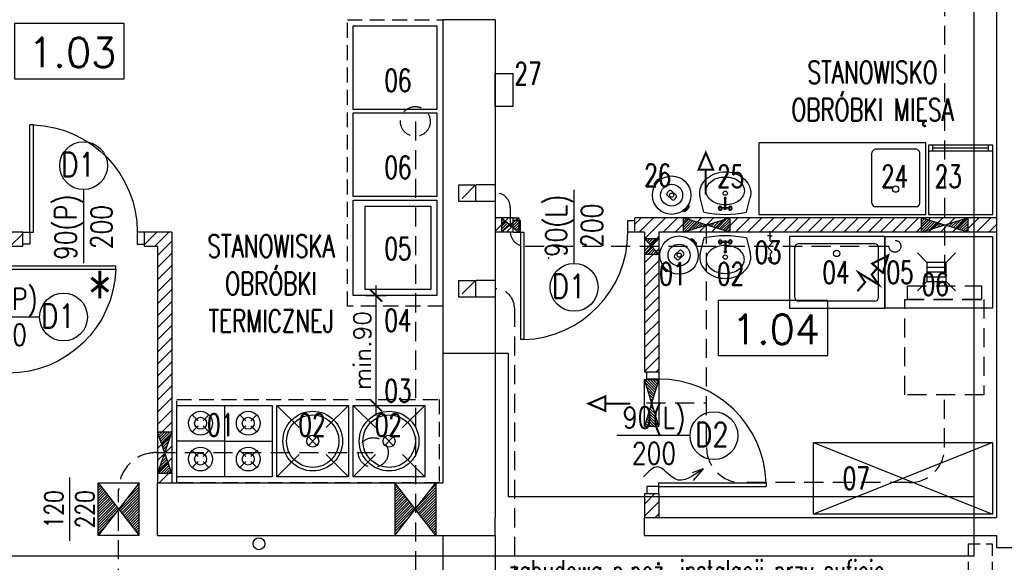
# Model space of a CAD drawing. Header units: millimetres. Extents: x 31969 to 285678, y -69766 to -1123.
# Tile 172 of 176: x 183471 to 184296, y -10224 to -9769. Entities that reach past the tile are written whole.
import ezdxf
from ezdxf.enums import TextEntityAlignment as Align
from ezdxf.lldxf.tags import DXFTag

# ---------------------------------------------------------------- set-up
doc = ezdxf.new("R2010")
doc.units = ezdxf.units.MM
doc.linetypes.add('HIDDEN', pattern=[0.375, 0.25, -0.125])
doc.linetypes.add('KRE_16_8', pattern=[24, 16, -8])
for name, color, linetype in [('a- wentylacja Łukasza 2', 118, 'Continuous'), ('a-biblioteka', 251, 'Continuous'), ('a-opis 1', 3, 'Continuous'), ('a-opis 3', 15, 'Continuous'), ('a-opis stolarki 1', 3, 'Continuous'), ('a-opis stolarki 2', 1, 'Continuous'), ('a-opis technologii 2', 12, 'Continuous'), ('a-przekrój 1', 3, 'Continuous'), ('a-przekrój 2', 251, 'Continuous'), ('a-przerywana', 250, 'HIDDEN'), ('a-stolarka drzwiowa', 3, 'Continuous'), ('a-stolarka okienna', 3, 'Continuous'), ('a-wentylacja', 3, 'Continuous'), ('a-wyposażenie', 84, 'Continuous'), ('a-ściany działowe projektowane', 5, 'Continuous'), ('a-ściany istniejące murowane', 6, 'Continuous')]:
    doc.layers.add(name, color=color, linetype=linetype)
doc.styles.add('MAREK', font='simplex.shx')
doc.styles.add('RS01507', font='romans.shx', dxfattribs={"width": 0.7, "height": 0.15})
doc.styles.add('WYMIAR', font='romans.shx', dxfattribs={"width": 0.8})
tags = doc.linetypes.add('DASHED', pattern=[0.75, 0.5, -0.25]).pattern_tags.tags
tags[6:7] = [DXFTag(74, 4), DXFTag(75, 0), DXFTag(340, '0'), DXFTag(46, 1.0), DXFTag(50, 0.0), DXFTag(44, 0.0), DXFTag(45, 0.0)]
tags[4:5] = [DXFTag(74, 4), DXFTag(75, 0), DXFTag(340, '0'), DXFTag(46, 1.0), DXFTag(50, 0.0), DXFTag(44, 0.0), DXFTag(45, 0.0)]
doc.dimstyles.new('MAREK', dxfattribs={"dimscale": 0.85, "dimtxt": 17, "dimasz": 12, "dimexe": 10, "dimexo": 0.625, "dimgap": 5, "dimtad": 1, "dimdec": 1, "dimdsep": 46, "dimtxsty": 'MAREK', "dimblk1": 'ARCHTICK', "dimblk2": 'ARCHTICK', "dimsah": 1, "dimcen": 2.5, "dimdle": 10, "dimadec": 0, "dimazin": 0, "dimtfac": 1, "dimtdec": 1, "dimtmove": 1, "dimatfit": 3, "dimldrblk": 'ARCHTICK', "dimfxl": 10, "dimfxlon": 1, "dimtolj": 1, "dimtzin": 0, "dimarcsym": 0})
pattern_1 = [(45, (40748.734, 0), (-5.05139407, 5.05139407), [])]
pattern_2 = [(45, (40748.734, 0), (-1.122532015, 1.122532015), [])]

# ---------------------------------------------------------------- blocks, each defined once
blk = doc.blocks.new('A$C42BE72CD')
at = {"layer": 'a-stolarka drzwiowa'}
for p, q in [((6, 99.95), (0, 99.95)), ((6, 89.95), (6, 99.95)), ((96, 89.95), (96, 99.95)), ((96, 99.95), (102, 99.95)), ((0, 89.95), (6, 89.95)), ((6, 89.95), (9, 89.95)), ((6, 89.95), (6, 0)), ((9, 89.95), (9, 0)), ((102, 89.95), (96, 89.95)), ((9, 0), (6, 0))]:
    blk.add_line(p, q, dxfattribs=at)
at = {"layer": 'a-stolarka drzwiowa', "linetype": 'DASHED', "lineweight": 25, "ltscale": 20}
blk.add_arc((6, 89.95), 90, 271.91021, 0, dxfattribs=at)
blk = doc.blocks.new('_ARCHTICK')
at = {"color": 0, "linetype": 'ByBlock', "const_width": 0.15}
blk.add_lwpolyline([(-0.5, -0.5), (0.5, 0.5)], dxfattribs=at)
blk = doc.blocks.new('*D838')
at = {"layer": 'a-wyposażenie', "color": 0, "lineweight": -2}
for p, q in [((183769.81, -9991.6), (183769.81, -10100.6)), ((183761.31, -10000.1), (183778.31, -10000.1)), ((183761.31, -10092.1), (183778.31, -10092.1))]:
    blk.add_line(p, q, dxfattribs=at)
at = {"layer": 'DEFPOINTS', "color": 0, "ltscale": 100}
for p in [(183760.77, -10000.1), (183760.77, -10092.1), (183769.81, -10092.1)]:
    blk.add_point(p, dxfattribs=at)
at = {"layer": 'a-wyposażenie', "color": 0, "lineweight": -2, "ltscale": 100, "xscale": 10.2, "yscale": 10.2, "zscale": 10.2}
for p, rotation in [((183769.81, -10000.1), 90), ((183769.81, -10092.1), 270)]:
    blk.add_blockref('_ARCHTICK', p, dxfattribs=dict(at, rotation=rotation))
at = {"layer": 'a-wyposażenie', "color": 0, "ltscale": 100, "insert": (183758.33, -10046.1), "char_height": 14.45, "attachment_point": 5, "rotation": 90, "style": 'MAREK', "bg_fill": 3, "box_fill_scale": 1.1, "bg_fill_color": 257, "bg_fill_transparency": 0}
blk.add_mtext('\\A1;min.90', dxfattribs=at)

msp = doc.modelspace()

# ---------------------------------------------------------------- hatches: boundary and pattern name
at = {"layer": 'a- wentylacja Łukasza 2'}
h = msp.add_hatch(dxfattribs=at)
h.set_pattern_fill('LINE', color=256, scale=0.5, angle=45)
h.set_pattern_definition(pattern_2)
h.paths.add_polyline_path([(183882.31, -9941.1), (183875.06, -9935.1), (183875.06, -9947.1)])
h.paths.add_polyline_path([(183884.81, -9939.03), (183882.31, -9941.1), (183884.81, -9943.16)])
h.paths.add_polyline_path([(183889.56, -9937.1), (183887.14, -9937.1), (183884.81, -9939.03), (183884.81, -9943.16), (183889.56, -9947.1)])
h.paths.add_polyline_path([(183889.56, -9935.1), (183887.14, -9937.1), (183889.56, -9937.1)])
h = msp.add_hatch(dxfattribs=at)
h.set_pattern_fill('LINE', color=256, scale=0.5, angle=45)
h.set_pattern_definition([(45, (40549.3696, 0), (-1.122532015, 1.122532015), [])])
h.paths.add_polyline_path([(184027.3, -9935.1), (184046.8, -9941.1), (184027.3, -9947.1)])
h.paths.add_polyline_path([(184066.3, -9947.1), (184066.3, -9935.1), (184046.8, -9941.1)])
h = msp.add_hatch(dxfattribs=at)
h.set_pattern_fill('LINE', color=256, scale=0.5, angle=45)
h.set_pattern_definition(pattern_2)
h.paths.add_polyline_path([(184226.66, -9935.1), (184246.16, -9941.1), (184226.66, -9947.1)])
h.paths.add_polyline_path([(184265.66, -9947.1), (184265.66, -9935.1), (184246.16, -9941.1)])
h = msp.add_hatch(dxfattribs=at)
h.set_pattern_fill('LINE', color=256, scale=0.5, angle=45)
h.set_pattern_definition(pattern_2)
h.paths.add_polyline_path([(183994.81, -9952.3), (184000.81, -9958.8), (184006.81, -9952.3)])
h.paths.add_polyline_path([(183994.81, -9965.3), (184000.81, -9958.8), (184006.81, -9965.3)])
h = msp.add_hatch(dxfattribs=at)
h.set_pattern_fill('LINE', color=256, scale=0.5, angle=135)
h.set_pattern_definition([(135, (174059.7091, -153587.4761), (-1.122532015, -1.122532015), [])])
h.paths.add_polyline_path([(183994.81, -10109.55), (184000.81, -10090.05), (184006.81, -10109.55)])
h.paths.add_polyline_path([(183994.81, -10070.55), (184000.81, -10090.05), (184006.81, -10070.55)])
h = msp.add_hatch(dxfattribs=at)
h.set_pattern_fill('LINE', color=256, scale=0.5, angle=45)
h.set_pattern_definition(pattern_2)
h.paths.add_polyline_path([(183586.81, -10114.42), (183592.81, -10131.67), (183598.81, -10114.42)])
h.paths.add_polyline_path([(183586.81, -10148.92), (183592.81, -10131.67), (183598.81, -10148.92)])
h = msp.add_hatch(dxfattribs=at)
h.set_pattern_fill('LINE', color=256, scale=0.5, angle=45)
h.set_pattern_definition(pattern_2)
h.paths.add_polyline_path([(183571.47, -10201.1), (183571.47, -10157.1), (183554.22, -10179.1)])
h.paths.add_polyline_path([(183536.97, -10201.1), (183536.97, -10157.1), (183554.19, -10179.06), (183554.19, -10179.14)])
h = msp.add_hatch(dxfattribs=at)
h.set_pattern_fill('LINE', color=256, scale=0.5, angle=45)
h.set_pattern_definition(pattern_2)
h.paths.add_polyline_path([(183820.05, -10201.1), (183820.05, -10157.1), (183802.8, -10179.1)])
h.paths.add_polyline_path([(183785.55, -10157.1), (183802.8, -10179.1), (183785.55, -10201.1)])
at = {"layer": 'a-przekrój 2', "ltscale": 0.1}
h = msp.add_hatch(dxfattribs=at)
h.set_pattern_fill('LINE', color=256, scale=2.25, angle=45)
h.set_pattern_definition(pattern_1)
h.paths.add_polyline_path([(184289.81, -9935.1), (184271.06, -9935.1), (184271.06, -9947.1), (184289.81, -9947.1)])
h.paths.add_polyline_path([(184271.06, -9935.1), (184189.81, -9935.1), (184189.81, -9947.1), (184271.06, -9947.1)])
h.paths.add_polyline_path([(184181.81, -9941.1), (184097.81, -9941.1), (184097.81, -9947.1), (184181.81, -9947.1)])
h.paths.add_polyline_path([(184181.81, -9935.1), (184097.81, -9935.1), (184097.81, -9941.1), (184181.81, -9941.1)])
h.paths.add_polyline_path([(184189.81, -9935.1), (184181.81, -9935.1), (184181.81, -9947.1), (184189.81, -9947.1)])
h.paths.add_polyline_path([(184097.81, -9935.1), (184089.81, -9935.1), (184089.81, -9947.1), (184097.81, -9947.1)])
h.paths.add_polyline_path([(184089.81, -9935.1), (183986.81, -9935.1), (183986.81, -9947.1), (184089.81, -9947.1)])
h.paths.add_polyline_path([(183884.81, -9935.1), (183869.81, -9935.1), (183869.81, -9947.1), (183884.81, -9947.1)])
h = msp.add_hatch(dxfattribs=at)
h.set_pattern_fill('LINE', color=256, scale=2.25, angle=45)
h.set_pattern_definition(pattern_1)
h.paths.add_polyline_path([(183586.81, -10157.1), (183598.81, -10157.1), (183598.81, -9947.1), (183575.81, -9947.1), (183575.81, -9959.1), (183586.81, -9959.1)])
h.paths.add_polyline_path([(183449.81, -9947.1), (183449.81, -9969.1), (183461.81, -9969.1), (183461.81, -9959.1), (183473.81, -9959.1), (183473.81, -9947.1)])
h.paths.add_polyline_path([(183344.81, -9959.1), (183344.81, -9947.1), (183205.81, -9947.1), (183205.81, -9959.1)])
edge = h.paths.add_edge_path()
edge.add_line((183461.81, -10071.1), (183449.81, -10071.1))
edge.add_line((183449.81, -10071.1), (183449.81, -10139.37))
edge.add_ellipse((183450.99, -10143.25), major_axis=(-9.4, 0), ratio=0.416668, start_angle=82.76513, end_angle=277.23487, ccw=False)
edge.add_line((183449.81, -10147.14), (183449.81, -10157.1))
edge.add_line((183449.81, -10157.1), (183461.81, -10157.1))
edge.add_line((183461.81, -10157.1), (183461.81, -10071.1))
edge = h.paths.add_edge_path(flags=17)
edge.add_ellipse((183450.99, -10143.25), major_axis=(-9.4, 0), ratio=0.416668, start_angle=82.76513, end_angle=277.23487)
edge.add_line((183449.81, -10139.37), (183449.81, -10147.14))
h = msp.add_hatch(dxfattribs=at)
h.set_pattern_fill('LINE', color=256, scale=2.25, angle=45)
h.set_pattern_definition(pattern_1)
h.paths.add_polyline_path([(184006.81, -9947.1), (183994.81, -9947.1), (183994.81, -10064.1), (184006.81, -10064.1)])
h.paths.add_polyline_path([(184006.81, -10168.61), (183994.81, -10168.61), (183994.81, -10186.1), (184006.81, -10186.1)])
h.paths.add_polyline_path([(184006.81, -10166.1), (183994.81, -10166.1), (183994.81, -10168.61), (184006.81, -10168.61)])

# ---------------------------------------------------------------- linework, layer by layer
at = {"layer": 'a- wentylacja Łukasza 2', "linetype": 'KRE_16_8'}
for p, q in [((184246.16, -9534.1), (184246.16, -9991.84)), ((183802.8, -9854.21), (183802.8, -10294.6)), ((183882.31, -9926.39), (183882.31, -9947.1)), ((184046.8, -10124.34), (184046.8, -9935.1)), ((183894.81, -9958.8), (184204.64, -9958.8)), ((183885.81, -10010.38), (183885.79, -10413.27)), ((183996.44, -10090.05), (184046.8, -10090.05)), ((184246.16, -10127.34), (184246.11, -10083.34)), ((183585.69, -10131.67), (183767.53, -10131.67)), ((183554.19, -10677.11), (183554.19, -10163.17)), ((184216.66, -10156.84), (184079.3, -10156.84))]:
    msp.add_line(p, q, dxfattribs=at)
at = {"layer": 'a- wentylacja Łukasza 2'}
for p, q in [((183875.06, -9935.1), (183875.06, -9947.1)), ((183875.06, -9935.1), (183889.56, -9947.1)), ((183889.56, -9935.1), (183875.06, -9947.1)), ((183884.81, -9935.1), (183889.56, -9935.1)), ((183889.56, -9935.1), (183889.56, -9947.1)), ((184027.3, -9935.1), (184027.3, -9947.1)), ((184027.3, -9947.1), (184066.3, -9935.1)), ((184066.3, -9947.1), (184027.3, -9935.1)), ((184066.3, -9935.1), (184066.3, -9947.1)), ((184226.66, -9935.1), (184226.66, -9947.1)), ((184226.66, -9947.1), (184265.66, -9935.1)), ((184265.66, -9947.1), (184226.66, -9935.1)), ((184265.66, -9935.1), (184265.66, -9947.1)), ((183994.81, -9952.3), (184006.81, -9952.3)), ((184006.81, -9952.3), (183994.81, -9965.3)), ((184006.81, -9965.3), (183994.81, -9952.3)), ((183994.81, -9965.3), (184006.81, -9965.3)), ((184006.81, -10109.55), (183994.81, -10070.55)), ((183994.81, -10070.55), (184006.81, -10070.55)), ((184006.81, -10070.55), (183994.81, -10109.55)), ((183994.81, -10109.55), (183994.81, -10070.55)), ((184006.81, -10070.55), (184006.81, -10109.55)), ((183598.81, -10148.92), (183586.81, -10114.42)), ((183586.81, -10114.42), (183598.81, -10114.42)), ((183598.81, -10114.42), (183586.81, -10148.92)), ((183994.81, -10109.55), (184006.81, -10109.55)), ((183586.81, -10148.92), (183598.81, -10148.92)), ((183571.47, -10157.1), (183536.97, -10201.1)), ((183536.97, -10201.1), (183536.97, -10157.1)), ((183536.97, -10157.1), (183571.47, -10201.1)), ((183536.97, -10157.1), (183571.47, -10157.1)), ((183571.47, -10201.1), (183571.47, -10157.1)), ((183820.05, -10201.1), (183785.55, -10157.1)), ((183785.55, -10157.1), (183785.55, -10201.1)), ((183785.55, -10201.1), (183820.05, -10157.1)), ((183820.05, -10157.1), (183820.05, -10201.1)), ((183571.47, -10201.1), (183536.97, -10201.1))]:
    msp.add_line(p, q, dxfattribs=at)
at = {"layer": 'a- wentylacja Łukasza 2', "linetype": 'DASHED', "ltscale": 0.009}
for q in [(184034.68, -10148.58), (184035.58, -10155.11)]:
    msp.add_line((184043.86, -10145.23), q, dxfattribs=at)
at = {"layer": 'a- wentylacja Łukasza 2', "ltscale": 0.5, "const_width": 1.74}
for points in [[(184046.15, -9915.48), (184046.15, -9894.55), (184052.3, -9894.55), (184046.15, -9880.46), (184040.17, -9894.55), (184046.15, -9894.55)], [(184173.22, -9996.44), (184179.65, -9988.97), (184174.22, -9980.88), (184191.06, -9991.03), (184185.17, -9982.55), (184189.88, -9977.08), (184194.5, -9981.05), (184198.98, -9966.51), (184185.57, -9973.37), (184189.88, -9977.08)], [(183982.98, -10090.7), (183962.04, -10090.7), (183962.04, -10084.54), (183947.96, -10090.7), (183962.04, -10096.68), (183962.04, -10090.7)]]:
    msp.add_lwpolyline(points, dxfattribs=at)
at = {"layer": 'a- wentylacja Łukasza 2', "linetype": 'KRE_16_8'}
for points in [[(184277.16, -10003.34), (184215.16, -10003.34), (184215.16, -9991.84), (184277.16, -9991.84)], [(184213.06, -10003.34), (184279.16, -10003.34), (184279.16, -10083.34), (184213.06, -10083.34)]]:
    msp.add_lwpolyline(points, close=True, dxfattribs=at)
for centre, radius in [((183802.8, -9854.21), 12.5), ((184204.64, -9958.8), 5), ((183767.53, -10131.67), 12.5)]:
    msp.add_circle(centre, radius, dxfattribs=at)
for centre, radius, start, end in [((183869.81, -9926.39), 12.5, 0, 90), ((183894.81, -9946.3), 12.5, 180, 270), ((183869.81, -10010.38), 16, 0, 90), ((184076.3, -10127.34), 29.5, 180, 270), ((184216.66, -10127.34), 29.5, 270, 0), ((183585.69, -10163.17), 31.5, 90, 180)]:
    msp.add_arc(centre, radius, start, end, dxfattribs=at)
at = {"layer": 'a- wentylacja Łukasza 2', "linetype": 'DASHED', "ltscale": 0.009}
msp.add_spline([(184043.86, -10145.23), (184020.33, -10153.8), (184005.97, -10143.74), (183994.07, -10152.07)], degree=3, dxfattribs=at)
at = {"layer": 'a- wentylacja Łukasza 2', "linetype": 'KRE_16_8'}
msp.add_point((183914.31, -9968.8), dxfattribs=at)
at = {"layer": 'a-biblioteka', "linetype": 'DASHED', "lineweight": 25, "ltscale": 20}
for p, q in [((183825.81, -10201.1), (183825.81, -10360.1)), ((183869.81, -10201.1), (183869.81, -10360.1))]:
    msp.add_line(p, q, dxfattribs=at)
at = {"layer": 'a-opis 3'}
for points in [[(183558.79, -9772.18), (183466.87, -9772.18), (183466.87, -9818.42), (183558.79, -9818.42)], [(184148.34, -10004.19), (184056.43, -10004.19), (184056.43, -10050.42), (184148.34, -10050.42)]]:
    msp.add_lwpolyline(points, close=True, dxfattribs=at)
at = {"layer": 'a-opis stolarki 1'}
for p, q in [((183524.81, -9911.28), (183524.81, -9972.93)), ((183935.81, -9973.14), (183935.81, -9911.48)), ((183487.94, -10018.1), (183426.65, -10018.1)), ((184032.94, -10117.47), (183971.65, -10117.47)), ((183513.07, -10152.54), (183513.07, -10205.65))]:
    msp.add_line(p, q, dxfattribs=at)
at = {"layer": 'a-opis stolarki 2'}
for centre in [(183524.81, -9891.23), (183935.81, -9993.18), (183507.99, -10018.1), (184052.99, -10117.47)]:
    msp.add_circle(centre, 20.05, dxfattribs=at)
at = {"layer": 'a-przekrój 1', "ltscale": 100}
msp.add_circle((183671.77, -10208.06), 5, dxfattribs=at)
at = {"layer": 'a-przerywana', "color": 3, "ltscale": 40}
for p, q in [((184266.03, -10208.1), (184266.03, -10354.1)), ((184266.03, -10208.1), (184286.03, -10208.1)), ((184286.03, -10208.1), (184286.03, -10354.1))]:
    msp.add_line(p, q, dxfattribs=at)
at = {"layer": 'a-stolarka okienna', "linetype": 'DASHED', "lineweight": 25, "ltscale": 40}
for p, q in [((184271.06, -10218.55), (184271.06, -9666.47)), ((183825.81, -10048.38), (183880.47, -10048.38)), ((183880.47, -10048.38), (183880.47, -10168.61)), ((183880.47, -10168.61), (184271.06, -10168.61)), ((184271.06, -10218.55), (181404.83, -10218.55))]:
    msp.add_line(p, q, dxfattribs=at)
at = {"layer": 'a-wentylacja', "linetype": 'KRE_16_8'}
for p, q in [((183853.31, -9907.38), (183839.31, -9921.38)), ((183869.81, -9907.38), (183853.31, -9907.38)), ((183869.81, -9921.38), (183853.31, -9921.38)), ((183853.31, -9987.38), (183839.31, -10001.38)), ((183869.81, -9987.38), (183853.31, -9987.38)), ((183869.81, -10001.38), (183853.31, -10001.38))]:
    msp.add_line(p, q, dxfattribs=at)
for points in [[(183853.31, -9921.38), (183839.31, -9921.38), (183839.31, -9907.38), (183853.31, -9907.38)], [(183853.31, -10001.38), (183839.31, -10001.38), (183839.31, -9987.38), (183853.31, -9987.38)]]:
    msp.add_lwpolyline(points, close=True, dxfattribs=at)
at = {"layer": 'a-wyposażenie'}
for p, q in [((184232.69, -9874), (184232.69, -9932.07)), ((184286.69, -9874), (184232.69, -9874)), ((184236.32, -9879), (184236.32, -9874)), ((184283.06, -9879), (184283.06, -9874)), ((184286.69, -9932.07), (184286.69, -9874)), ((184185.39, -9922.66), (184185.39, -9880.57)), ((184222.39, -9877.57), (184188.39, -9877.57)), ((184225.39, -9922.66), (184225.39, -9880.57)), ((184286.69, -9879), (184232.69, -9879)), ((184283.06, -9876.5), (184236.32, -9876.5)), ((184005.68, -9902.95), (184003.37, -9905.51)), ((184006.13, -9903.36), (184003.82, -9905.92)), ((184015.24, -9912.54), (184013.83, -9914.11)), ((184013.94, -9916.2), (184017.84, -9919.71)), ((184021.24, -9915.94), (184017.33, -9912.43)), ((184019.93, -9919.6), (184021.35, -9918.03)), ((184044.62, -9930.34), (184041.51, -9917.93)), ((184061.76, -9919), (184061.76, -9918.51)), ((184061.98, -9926.98), (184061.98, -9919)), ((184062.94, -9926.98), (184062.94, -9919)), ((184063.16, -9919), (184063.16, -9918.51)), ((184080.3, -9930.34), (184083.41, -9917.93)), ((184031.29, -9926), (184028.98, -9928.56)), ((184031.74, -9926.41), (184029.43, -9928.97)), ((184061.98, -9926.29), (184059.26, -9926.49)), ((184061.98, -9927.68), (184059.26, -9927.47)), ((184065.66, -9926.49), (184062.94, -9926.29)), ((184065.66, -9927.47), (184062.94, -9927.68)), ((184222.39, -9925.66), (184188.39, -9925.66)), ((184232.69, -9932.07), (184286.69, -9932.07)), ((184099.74, -9946.1), (184099.85, -9954.07)), ((184037.53, -9956.19), (184035.23, -9953.63)), ((184037.99, -9955.79), (184035.68, -9953.22)), ((184044.62, -9951.86), (184041.51, -9964.27)), ((184061.98, -9954.52), (184059.26, -9954.72)), ((184061.98, -9955.91), (184059.26, -9955.7)), ((184061.98, -9955.21), (184061.98, -9963.19)), ((184065.66, -9954.72), (184062.94, -9954.52)), ((184062.94, -9955.21), (184062.94, -9963.19)), ((184065.66, -9955.7), (184062.94, -9955.91)), ((184080.3, -9951.86), (184083.41, -9964.27)), ((184099.79, -9950.08), (184097.78, -9950.11)), ((184101.79, -9955.95), (184098.02, -9959.83)), ((184099.79, -9950.08), (184101.81, -9950.05)), ((184099.85, -9954.07), (184101.79, -9955.95)), ((184196.29, -9950.68), (184116.29, -9950.68)), ((184116.29, -9950.68), (184116.29, -10010.68)), ((184187.8, -9956.78), (184123.8, -9956.78)), ((184196.29, -9950.68), (184196.29, -10010.68)), ((184196.29, -10010.68), (184196.29, -9950.68)), ((184020.18, -9965.99), (184024.08, -9962.48)), ((184027.48, -9966.25), (184023.58, -9969.77)), ((184026.17, -9962.59), (184027.59, -9964.16)), ((184061.76, -9963.19), (184061.76, -9963.68)), ((184063.16, -9963.19), (184063.16, -9963.68)), ((184101.9, -9963.6), (184098.02, -9959.83)), ((184100.01, -9965.54), (184101.9, -9963.6)), ((184100.01, -9965.54), (184100.06, -9968.44)), ((184120.8, -10001.78), (184120.8, -9959.78)), ((184190.8, -10001.78), (184190.8, -9959.78)), ((184223.44, -9964.28), (184231.44, -9972.28)), ((184247.44, -9972.28), (184255.44, -9964.28)), ((184021.49, -9969.66), (184020.07, -9968.08)), ((184098.5, -9968.46), (184101.61, -9968.42)), ((184100.11, -9972.33), (184098.5, -9968.46)), ((184100.11, -9972.33), (184101.61, -9968.42)), ((184247.44, -9972.28), (184231.44, -9972.28)), ((184231.44, -9972.28), (184231.44, -9988.28)), ((184247.44, -9988.28), (184247.44, -9972.28)), ((184011.92, -9979.24), (184009.62, -9976.68)), ((184012.37, -9978.84), (184010.07, -9976.27)), ((184231.44, -9976.28), (184247.44, -9976.28)), ((184231.44, -9980.28), (184247.44, -9980.28)), ((184223.44, -9996.28), (184231.44, -9988.28)), ((184231.44, -9984.28), (184247.44, -9984.28)), ((184231.44, -9988.28), (184247.44, -9988.28)), ((184247.44, -9988.28), (184255.44, -9996.28)), ((184187.8, -10004.78), (184123.8, -10004.78)), ((184116.29, -10010.68), (184196.29, -10010.68)), ((183642.81, -10092.1), (183642.81, -10152.1)), ((183705.49, -10110.78), (183686.81, -10092.1)), ((183728.12, -10110.78), (183746.81, -10092.1)), ((183769.49, -10110.78), (183750.81, -10092.1)), ((183792.12, -10110.78), (183810.81, -10092.1)), ((183615.73, -10100.03), (183620.68, -10104.98)), ((183629.88, -10100.03), (183624.93, -10104.98)), ((183655.73, -10100.03), (183660.68, -10104.98)), ((183669.88, -10100.03), (183664.93, -10104.98)), ((183620.68, -10109.22), (183615.73, -10114.17)), ((183624.93, -10109.22), (183629.88, -10114.17)), ((183660.68, -10109.22), (183655.73, -10114.17)), ((183664.93, -10109.22), (183669.88, -10114.17)), ((183642.81, -10122.1), (183602.81, -10122.1)), ((183642.81, -10122.1), (183682.81, -10122.1)), ((183713.27, -10125.63), (183720.34, -10118.56)), ((183720.34, -10125.63), (183713.27, -10118.56)), ((183777.27, -10125.63), (183784.34, -10118.56)), ((183784.34, -10125.63), (183777.27, -10118.56)), ((183615.73, -10130.03), (183620.68, -10134.98)), ((183629.88, -10130.03), (183624.93, -10134.98)), ((183655.73, -10130.03), (183660.68, -10134.98)), ((183669.88, -10130.03), (183664.93, -10134.98)), ((184286.46, -10123.18), (184136.46, -10183.18)), ((184136.46, -10123.18), (184286.46, -10183.18)), ((183620.68, -10139.22), (183615.73, -10144.17)), ((183624.93, -10139.22), (183629.88, -10144.17)), ((183660.68, -10139.22), (183655.73, -10144.17)), ((183664.93, -10139.22), (183669.88, -10144.17)), ((183686.81, -10152.1), (183705.49, -10133.41)), ((183746.81, -10152.1), (183728.12, -10133.41)), ((183750.81, -10152.1), (183769.49, -10133.41)), ((183810.81, -10152.1), (183792.12, -10133.41))]:
    msp.add_line(p, q, dxfattribs=at)
at = {"layer": 'a-wyposażenie', "linetype": 'HIDDEN', "ltscale": 50}
for points in [[(183745.81, -10009.1), (183745.81, -9769.1), (183825.81, -9769.1), (183825.81, -10009.1)], [(183602.81, -10087.1), (183822.81, -10087.1), (183822.81, -10157.1), (183602.81, -10157.1)]]:
    msp.add_lwpolyline(points, close=True, dxfattribs=at)
at = {"layer": 'a-wyposażenie'}
for points in [[(183750.77, -9844.1), (183750.77, -9774.1), (183820.77, -9774.1), (183820.77, -9844.1)], [(183884.51, -9814.13), (183884.51, -9841.65), (183869.81, -9841.65), (183869.81, -9814.13)], [(183750.77, -9917.1), (183750.77, -9847.1), (183820.77, -9847.1), (183820.77, -9917.1)], [(184230.63, -9932.1), (184230.63, -9872.1), (184090.63, -9872.1), (184090.63, -9932.1)], [(184196.29, -9950.68), (184286.29, -9950.68), (184286.29, -10010.68), (184196.29, -10010.68)], [(183682.81, -10092.1), (183682.81, -10152.1), (183602.81, -10152.1), (183602.81, -10092.1)], [(183686.81, -10152.1), (183686.81, -10092.1), (183746.81, -10092.1), (183746.81, -10152.1)], [(183750.81, -10152.1), (183750.81, -10092.1), (183810.81, -10092.1), (183810.81, -10152.1)], [(184286.46, -10123.18), (184286.46, -10183.18), (184136.46, -10183.18), (184136.46, -10123.18)]]:
    msp.add_lwpolyline(points, close=True, dxfattribs=at)
for points in [[(184041.06, -9914.28, -0.115836), (184042.62, -9907.63, -0.104065), (184047.33, -9901.67, -0.09084), (184054.1, -9897.85, -0.083285), (184062.46, -9896.45, -0.083285), (184070.82, -9897.85, -0.09084), (184077.6, -9901.67, -0.104065), (184082.3, -9907.63, -0.115836), (184083.87, -9914.28, -0.061594), (184083.41, -9917.93, -0.104065)], [(184061.98, -9924.07, -0.067885), (184056.12, -9923.14, -0.084294), (184051.11, -9920.65, -0.106458), (184047.54, -9916.65, -0.130058), (184046.41, -9912.39, -0.130058), (184047.54, -9908.12, -0.106458), (184051.11, -9904.12, -0.084294), (184056.12, -9901.64, -0.073345), (184062.46, -9900.7, -0.073345), (184068.81, -9901.64, -0.084294), (184073.81, -9904.12, -0.106458), (184077.39, -9908.12, -0.130058), (184078.51, -9912.39, -0.130058), (184077.39, -9916.65, -0.106458), (184073.81, -9920.65, -0.084294), (184068.81, -9923.14, -0.067885), (184062.94, -9924.07, -0.067885)], [(184041.51, -9917.93, -0.061594), (184041.06, -9914.28, -0.115836)], [(184063.16, -9918.51, 0.104546), (184063.11, -9918.26, 0.100796), (184062.96, -9918.04, 0.095911), (184062.73, -9917.9, 0.09272), (184062.46, -9917.85, 0.09272), (184062.19, -9917.9, 0.095911), (184061.96, -9918.04, 0.100796), (184061.81, -9918.26, 0.104546), (184061.76, -9918.51, 0.104546)], [(184062.94, -9919.49, 0.009141), (184062.96, -9919.47, 0.100796), (184063.11, -9919.25, 0.104546), (184063.16, -9919, 0.104546), (184063.11, -9918.75, 0.100796), (184062.96, -9918.54, 0.095911), (184062.73, -9918.4, 0.09272), (184062.46, -9918.35, 0.09272), (184062.19, -9918.4, 0.095911), (184061.96, -9918.54, 0.100796), (184061.81, -9918.75, 0.104546), (184061.76, -9919, 0.104546), (184061.81, -9919.25, 0.100796), (184061.96, -9919.47, 0.009141), (184061.98, -9919.49, 0.09272)], [(184062.94, -9919, 0.104546), (184062.91, -9918.85, 0.100796), (184062.8, -9918.7, 0.095911), (184062.65, -9918.61, 0.09272), (184062.46, -9918.57, 0.09272), (184062.27, -9918.61, 0.095911), (184062.12, -9918.7, 0.100796), (184062.02, -9918.85, 0.104546), (184061.98, -9919, 0.104546)], [(184061.98, -9958.13, 0.067885), (184056.12, -9959.06, 0.084294), (184051.11, -9961.54, 0.106458), (184047.54, -9965.54, 0.130058), (184046.41, -9969.81, 0.130058), (184047.54, -9974.07, 0.106458), (184051.11, -9978.07, 0.084294), (184056.12, -9980.56, 0.073345), (184062.46, -9981.49, 0.073345), (184068.81, -9980.56, 0.084294), (184073.81, -9978.07, 0.106458), (184077.39, -9974.07, 0.130058), (184078.51, -9969.81, 0.130058), (184077.39, -9965.54, 0.106458), (184073.81, -9961.54, 0.084294), (184068.81, -9959.06, 0.067885), (184062.94, -9958.13, 0.067885)], [(184041.06, -9967.91, 0.115836), (184042.62, -9974.57, 0.104065), (184047.33, -9980.52, 0.09084), (184054.1, -9984.35, 0.083285), (184062.46, -9985.75, 0.083285), (184070.82, -9984.35, 0.09084), (184077.6, -9980.52, 0.104065), (184082.3, -9974.57, 0.115836), (184083.87, -9967.91, 0.061594), (184083.41, -9964.27, 0.104065)], [(184041.51, -9964.27, 0.061594), (184041.06, -9967.91, 0.115836)], [(184062.94, -9962.71, -0.009141), (184062.96, -9962.72, -0.100796), (184063.11, -9962.94, -0.104546), (184063.16, -9963.19, -0.104546), (184063.11, -9963.44, -0.100796), (184062.96, -9963.65, -0.095911), (184062.73, -9963.8, -0.09272), (184062.46, -9963.85, -0.09272), (184062.19, -9963.8, -0.095911), (184061.96, -9963.65, -0.100796), (184061.81, -9963.44, -0.104546), (184061.76, -9963.19, -0.104546), (184061.81, -9962.94, -0.100796), (184061.96, -9962.72, -0.009141), (184061.98, -9962.71, -0.09272)], [(184063.16, -9963.68, -0.104546), (184063.11, -9963.93, -0.100796), (184062.96, -9964.15, -0.095911), (184062.73, -9964.29, -0.09272), (184062.46, -9964.34, -0.09272), (184062.19, -9964.29, -0.095911), (184061.96, -9964.15, -0.100796), (184061.81, -9963.93, -0.104546), (184061.76, -9963.68, -0.104546)], [(184062.94, -9963.19, -0.104546), (184062.91, -9963.35, -0.100796), (184062.8, -9963.49, -0.095911), (184062.65, -9963.59, -0.09272), (184062.46, -9963.62, -0.09272), (184062.27, -9963.59, -0.095911), (184062.12, -9963.49, -0.100796), (184062.02, -9963.35, -0.104546), (184061.98, -9963.19, -0.104546)]]:
    msp.add_lwpolyline(points, format="xyb", dxfattribs=at)
for centre, radius in [((184017.56, -9915.96), 16.08), ((184017.56, -9915.96), 9.22), ((184205.24, -9910.9), 2.7), ((184017.56, -9915.96), 1.76), ((184062.46, -9914.32), 1.78), ((184058.25, -9926.98), 1.12), ((184066.67, -9926.98), 1.12), ((184023.8, -9966.23), 16.08), ((184023.8, -9966.23), 9.22), ((184058.25, -9955.21), 1.12), ((184066.67, -9955.21), 1.12), ((184023.8, -9966.23), 1.76), ((184062.46, -9967.88), 1.78), ((184155.8, -9964.8), 2.7), ((183622.81, -10107.1), 10), ((183662.81, -10107.1), 10), ((183716.81, -10122.1), 25), ((183780.81, -10122.1), 25), ((183622.81, -10107.1), 5), ((183662.81, -10107.1), 5), ((183716.81, -10122.1), 22), ((183780.81, -10122.1), 22), ((183716.81, -10122.1), 5), ((183780.81, -10122.1), 5), ((183622.81, -10137.1), 10), ((183662.81, -10137.1), 10), ((183622.81, -10137.1), 5), ((183662.81, -10137.1), 5)]:
    msp.add_circle(centre, radius, dxfattribs=at)
for centre, radius, start, end in [((184188.39, -9880.57), 3, 90, 180), ((184222.39, -9880.57), 3, 0, 90), ((184004.82, -9906.74), 1.9, 139.61361, 226.65559), ((184004.92, -9906.91), 1.48, 138.0125, 215.54444), ((184007.05, -9904.26), 1.9, 49.3694, 136.41139), ((184007.23, -9904.35), 1.48, 60.48055, 138.0125), ((184014.93, -9915.1), 1.48, 138.0125, 228.0125), ((184016.34, -9913.53), 1.48, 48.0125, 138.0125), ((184020.25, -9917.04), 1.48, 318.0125, 48.0125), ((184018.83, -9918.61), 1.48, 228.0125, 318.0125), ((184030.19, -9925.01), 1.48, 318.0125, 35.54444), ((184030.29, -9925.18), 1.9, 319.61361, 46.65559), ((184188.39, -9922.66), 3, 180, 270), ((184222.39, -9922.66), 3, 270, 0), ((184028.06, -9927.66), 1.9, 229.3694, 316.41139), ((184027.88, -9927.57), 1.48, 240.48055, 318.0125), ((184062.46, -9842.04), 90.08, 258.57881, 281.42119), ((184058.25, -9926.98), 1.69, 18.47955, 341.52045), ((184062.46, -9926.98), 0.843, 124.51811, 55.48189), ((184062.46, -9926.98), 0.478, 180, 0), ((184066.67, -9926.98), 1.69, 198.47955, 161.52045), ((184034.3, -9954.53), 1.9, 43.58861, 130.6306), ((184034.13, -9954.62), 1.48, 41.9875, 119.51945), ((184036.43, -9957.18), 1.48, 324.45556, 41.9875), ((184036.54, -9957.02), 1.9, 313.34441, 40.38639), ((184062.46, -10040.15), 90.08, 78.57881, 101.42119), ((184058.25, -9955.21), 1.69, 18.47955, 341.52045), ((184062.46, -9955.21), 0.843, 304.51811, 235.48189), ((184062.46, -9955.21), 0.478, 0, 180), ((184066.67, -9955.21), 1.69, 198.47955, 161.52045), ((184123.8, -9959.78), 3, 90, 180), ((184187.8, -9959.78), 3, 0, 90), ((184021.17, -9967.09), 1.48, 131.9875, 221.9875), ((184025.07, -9963.58), 1.48, 41.9875, 131.9875), ((184026.49, -9965.15), 1.48, 311.9875, 41.9875), ((184011.06, -9975.45), 1.9, 133.34441, 220.38639), ((184011.17, -9975.28), 1.48, 144.45556, 221.9875), ((184022.59, -9968.67), 1.48, 221.9875, 311.9875), ((184013.3, -9977.93), 1.9, 223.58861, 310.6306), ((184013.47, -9977.85), 1.48, 221.9875, 299.51945), ((184123.8, -10001.78), 3, 180, 270), ((184187.8, -10001.78), 3, 270, 0)]:
    msp.add_arc(centre, radius, start, end, dxfattribs=at)
at = {"layer": 'a-ściany działowe projektowane', "ltscale": 20}
for p, q in [((183884.81, -9935.1), (183869.81, -9935.1)), ((183884.81, -9947.1), (183884.81, -9935.1)), ((184289.81, -9935.1), (183986.81, -9935.1)), ((183986.81, -9947.1), (183986.81, -9935.1)), ((183473.81, -9947.1), (183449.81, -9947.1)), ((183473.81, -9959.1), (183473.81, -9947.1)), ((183598.81, -9947.1), (183575.81, -9947.1)), ((183575.81, -9959.1), (183575.81, -9947.1)), ((183598.81, -9947.1), (183598.81, -10157.1)), ((183884.81, -9947.1), (183869.81, -9947.1)), ((183994.81, -9947.1), (183986.81, -9947.1)), ((183994.81, -9947.1), (183994.81, -10064.1)), ((184006.81, -9947.1), (184006.81, -10064.1)), ((184289.81, -9947.1), (184006.81, -9947.1)), ((183473.81, -9959.1), (183461.81, -9959.1)), ((183586.81, -9959.1), (183575.81, -9959.1)), ((183586.81, -9959.1), (183586.81, -10157.1)), ((183994.81, -10064.1), (184006.81, -10064.1)), ((183994.81, -10166.1), (183994.81, -10186.1)), ((183994.81, -10166.1), (184006.81, -10166.1)), ((184006.81, -10166.1), (184006.81, -10186.1))]:
    msp.add_line(p, q, dxfattribs=at)
at = {"layer": 'a-ściany istniejące murowane'}
for p, q in [((184289.81, -9604.1), (184289.81, -10186.1)), ((183825.81, -9769.1), (183825.81, -10157.1)), ((183869.81, -9769.1), (183825.81, -9769.1)), ((183869.81, -9769.1), (183869.81, -10186.1)), ((183586.81, -10157.1), (183825.81, -10157.1)), ((183586.81, -10201.1), (183586.81, -10157.1)), ((183869.81, -10186.1), (183869.81, -10186.1)), ((183869.81, -10201.1), (183869.81, -10186.1)), ((183994.81, -10186.1), (184289.81, -10186.1)), ((183994.81, -10201.1), (183994.81, -10186.1)), ((183586.81, -10201.1), (183869.81, -10201.1)), ((183994.81, -10201.1), (184289.81, -10201.1)), ((184289.81, -10201.1), (184289.81, -10211.1)), ((184289.81, -10211.1), (184359.81, -10211.1))]:
    msp.add_line(p, q, dxfattribs=at)

# ---------------------------------------------------------------- block references
at = {"layer": 'a-stolarka drzwiowa', "ltscale": 100, "xscale": -1}
for p, rotation in [((183473.81, -9857.15), 180), ((183551.76, -9969.1), 90.00000000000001)]:
    msp.add_blockref('A$C42BE72CD', p, dxfattribs=dict(at, rotation=rotation))
at = {"layer": 'a-stolarka drzwiowa', "ltscale": 100}
msp.add_blockref('A$C42BE72CD', (183884.81, -10037.05), dxfattribs=at)
at = {"layer": 'a-stolarka drzwiowa', "ltscale": 100, "rotation": 90}
msp.add_blockref('A$C42BE72CD', (184096.76, -10166.1), dxfattribs=at)

# ---------------------------------------------------------------- texts
at = {"layer": 'a-opis 1', "ltscale": 40, "style": 'RS01507', "width": 0.7}
msp.add_text('zabudowa p.poż. instalacji przy suficie ', height=17.1027, dxfattribs=at).set_placement((183881.07, -10230.51), align=Align.MIDDLE_LEFT)
at = {"layer": 'a-opis 3', "style": 'MAREK'}
for s, p in [('1.03', (183478.35, -9808.71)), ('1.04', (184067.9, -10040.72))]:
    msp.add_text(s, height=24.659, dxfattribs=at).set_placement(p)
at = {"layer": 'a-opis stolarki 1', "rotation": 90, "style": 'WYMIAR'}
for s, insert, char_height, width, attachment_point in [('\\pxqc;\\P90(P)\\P200', (183548.79, -9924.86), 18, 35.8438, 9), ('\\pxqc;\\P90(L)\\P200', (183959.79, -9959.55), 18, 35.8438, 7), ('\\pxqc;\\P120\\P220', (183533.72, -10163.65), 15.6, 31.0646, 9)]:
    msp.add_mtext(s, dxfattribs=dict(at, insert=insert, char_height=char_height, width=width, attachment_point=attachment_point))
at = {"layer": 'a-opis stolarki 1', "char_height": 18, "style": 'WYMIAR'}
for s, insert, width, attachment_point in [('\\pxqc;\\P90(P)\\P200', (183478.72, -10041.97), 39.8438, 9), ('\\pxqc;\\P90(L)\\P200', (183984.87, -10141.34), 35.8438, 7)]:
    msp.add_mtext(s, dxfattribs=dict(at, insert=insert, width=width, attachment_point=attachment_point))
at = {"layer": 'a-opis stolarki 2', "style": 'WYMIAR'}
for s, insert, char_height, width, attachment_point in [('D1', (183534.27, -9900.41), 20.047, 23.6587, 9), ('\\A1;\\pxqc;*', (183476.28, -10019.53), 40.095, 124.3193, 7), ('D1', (183945.27, -10002.36), 20.047, 23.6587, 9), ('D1', (183517.45, -10027.28), 20.047, 23.6587, 9), ('D2', (184065.39, -10126.65), 20.047, 23.6587, 9)]:
    msp.add_mtext(s, dxfattribs=dict(at, insert=insert, char_height=char_height, width=width, attachment_point=attachment_point))
at = {"layer": 'a-opis technologii 2', "ltscale": 40, "style": 'RS01507', "width": 0.7}
for s, p in [('27', (183885.88, -9823.63)), ('06', (183776.89, -9829.18)), ('06', (183776.89, -9902.18)), ('26', (183994.62, -9908.73)), ('25', (184055.69, -9909.68)), ('24', (184193.12, -9909.68)), ('23', (184238.03, -9909.68)), ('05', (183776.89, -9970.13)), ('03', (184087.1, -9973.31)), ('01', (184007.16, -9991.33)), ('02', (184055.69, -9991.33)), ('04', (184143.99, -9990.07)), ('05', (184197.65, -9990.07)), ('06', (184227.15, -10000.14)), ('03', (183776.89, -10089.33)), ('01', (183628.37, -10117.9)), ('02', (183704.9, -10117.9)), ('02', (183768.9, -10117.9)), ('07', (184160.98, -10162.68))]:
    msp.add_text(s, height=18.813, dxfattribs=at).set_placement(p)
at = {"layer": 'a-opis technologii 2', "color": 144, "ltscale": 40, "char_height": 18.813, "attachment_point": 1, "style": 'RS01507'}
for s, insert, width in [('\\pxqc;ANEKS MYCIA SPRZĘTU KUCHENNEGO', (183530.38, -9688.62), 242.5787), ('\\pxqc;STANOWISKO OBRÓBKI MIĘSA', (184098.48, -9803.61), 174.9199), ('\\pxqc;STANOWISKA OBRÓBKI TERMICZNEJ', (183619.75, -9949.26), 124.3193)]:
    msp.add_mtext(s, dxfattribs=dict(at, insert=insert, width=width))
at = {"layer": 'a-wyposażenie', "flags": 9}
for tag, p, s in [('FIXT_CODE', (184044.65, -9930.16), '10'), ('FU_WASTE', (184044.65, -9930.25), '1.0'), ('FU_TOTAL', (184044.66, -9930.2), '2.0'), ('FU_COLD', (184044.65, -9930.34), '1.5'), ('FU_HOT', (184044.65, -9930.29), '1.5'), ('FIXT_CODE', (184044.65, -9952.02), '10'), ('FU_WASTE', (184044.65, -9951.93), '1.0'), ('FU_TOTAL', (184044.66, -9951.97), '2.0'), ('FU_COLD', (184044.65, -9951.84), '1.5'), ('FU_HOT', (184044.65, -9951.88), '1.5')]:
    msp.add_attdef(tag, p, s, height=0.0178, rotation=180, dxfattribs=at)
for tag, p, s in [('FU_COLD', (184139.6, -9951.61), '1.5'), ('FU_HOT', (184139.6, -9951.65), '1.5'), ('FU_WASTE', (184139.6, -9951.7), '1.0'), ('FU_TOTAL', (184139.6, -9951.74), '2.0'), ('FIXT_CODE', (184139.6, -9951.79), '10')]:
    msp.add_attdef(tag, p, s, height=0.0178, dxfattribs=at)

# ---------------------------------------------------------------- next in the draw order: dimensions: what is measured, and where the dimension line sits
at = {"layer": 'a-wyposażenie'}
dim = msp.add_linear_dim(base=(183769.81, -10092.1), p1=(183760.77, -10000.1), p2=(183760.77, -10092.1), angle=90, text='min.90', dimstyle='MAREK', override={"dimtfill": 1, "dimtfillclr": 256}, dxfattribs=at)
dim.commit()
dim.dimension.update_dxf_attribs({"geometry": '*D838', "text_midpoint": (183758.33, -10046.1)})

# ---------------------------------------------------------------- next in the draw order: linework, layer by layer
for points in [[(183820.77, -10000.1), (183750.77, -10000.1), (183750.77, -9920.1), (183820.77, -9920.1)], [(183815.77, -9995.1), (183760.77, -9995.1), (183760.77, -9925.1), (183815.77, -9925.1)]]:
    msp.add_lwpolyline(points, close=True, dxfattribs=at)

# ---------------------------------------------------------------- next in the draw order: texts
at = {"layer": 'a-opis technologii 2', "ltscale": 40, "style": 'RS01507', "width": 0.7}
msp.add_text('04', height=18.813, dxfattribs=at).set_placement((183776.89, -10030.22))

doc.saveas('drawing.dxf')
